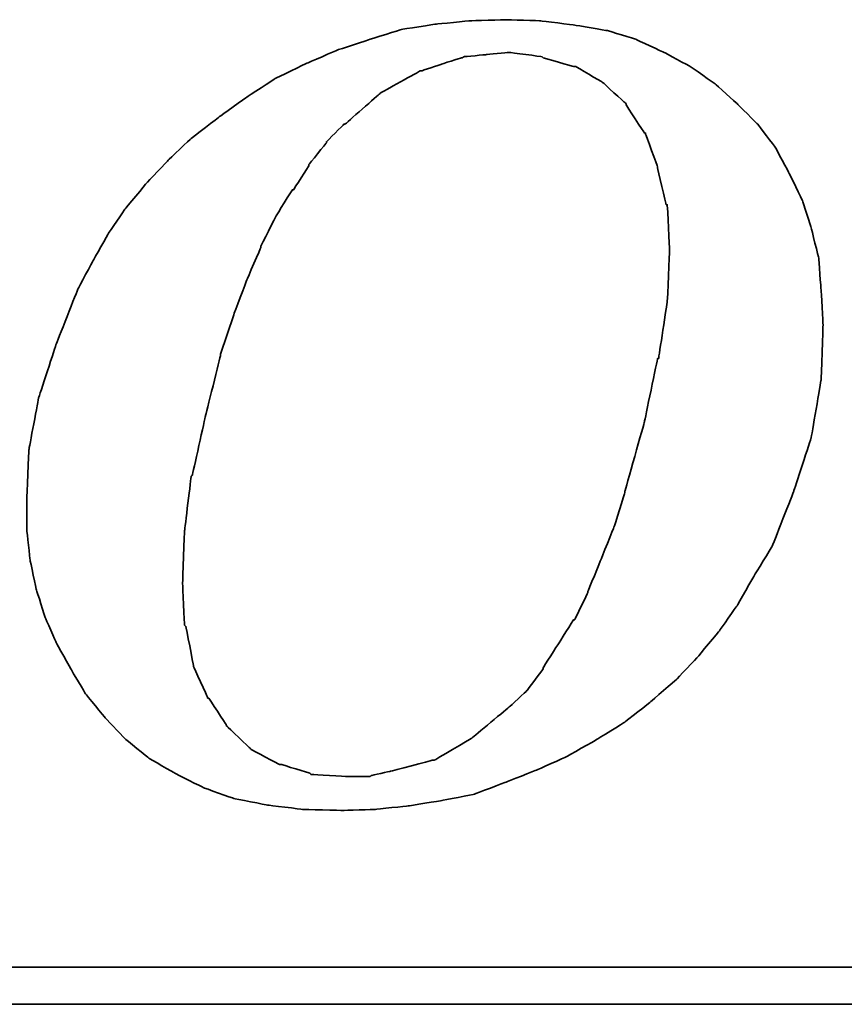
# Model space of a CAD drawing. Header units: millimetres. Extents: x 303 to 565, y 61 to 171.
# Tile 46 of 52: x 512.18 to 515.68, y 97.67 to 101.85. Entities that reach past the tile are written whole.
import ezdxf

# ---------------------------------------------------------------- set-up
doc = ezdxf.new("R2010")
doc.units = ezdxf.units.MM
doc.layers.add('DIM', color=4, linetype='Continuous')
doc.layers.add('layer 1', color=7, linetype='Continuous')

# ---------------------------------------------------------------- blocks, each defined once
blk = doc.blocks.new('TBI MOTION logo(完整正式版)')
at = {"layer": 'layer 1', "color": 22, "lineweight": 35}
for points, knots in [([(35.79625, -6.98375), (35.79625, -6.98375), (36.23125, -7.43875), (36.23125, -7.43875), (36.23125, -7.43875), (36.23125, -7.43875), (36.75625, -7.87125), (36.75625, -7.87125), (36.75625, -7.87125), (36.75625, -7.87125), (37.33125, -8.20375), (37.33125, -8.20375), (37.33125, -8.20375), (37.33125, -8.20375), (37.95625, -8.51875), (37.95625, -8.51875), (37.95625, -8.51875), (37.95625, -8.51875), (38.62625, -8.75875), (38.62625, -8.75875), (38.62625, -8.75875), (38.62625, -8.75875), (39.37125, -8.90375), (39.37125, -8.90375), (39.37125, -8.90375), (39.37125, -8.90375), (40.14125, -8.99875), (40.14125, -8.99875), (40.14125, -8.99875), (40.14125, -8.99875), (41.02625, -9.02375), (41.02625, -9.02375), (41.02625, -9.02375), (41.02625, -9.02375), (41.74625, -8.99875), (41.74625, -8.99875), (41.74625, -8.99875), (41.74625, -8.99875), (42.46625, -8.92375), (42.46625, -8.92375), (42.46625, -8.92375), (42.46625, -8.92375), (43.21125, -8.80625), (43.21125, -8.80625), (43.21125, -8.80625), (43.21125, -8.80625), (43.93125, -8.66375), (43.93125, -8.66375), (43.93125, -8.66375), (43.93125, -8.66375), (44.62625, -8.39875), (44.62625, -8.39875), (44.62625, -8.39875), (44.62625, -8.39875), (45.29625, -8.13375), (45.29625, -8.13375), (45.29625, -8.13375), (45.29625, -8.13375), (45.94625, -7.84375), (45.94625, -7.84375), (45.94625, -7.84375), (45.94625, -7.84375), (46.61625, -7.46375), (46.61625, -7.46375), (46.61625, -7.46375), (46.61625, -7.46375), (47.24125, -7.07875), (47.24125, -7.07875), (47.24125, -7.07875), (47.24125, -7.07875), (47.81625, -6.62375), (47.81625, -6.62375), (47.81625, -6.62375), (47.81625, -6.62375), (48.36875, -6.14375), (48.36875, -6.14375), (48.36875, -6.14375), (48.36875, -6.14375), (48.84625, -5.64125), (48.84625, -5.64125), (48.84625, -5.64125), (48.84625, -5.64125), (49.32625, -5.06375), (49.32625, -5.06375), (49.32625, -5.06375), (49.32625, -5.06375), (49.71125, -4.51374), (49.71125, -4.51374), (49.71125, -4.51374), (49.71125, -4.51374), (50.09625, -3.83874), (50.09625, -3.83874), (50.09625, -3.83874), (50.09625, -3.83874), (50.48125, -3.21374), (50.48125, -3.21374), (50.48125, -3.21374), (50.48125, -3.21374), (50.96125, -1.99125), (50.96125, -1.99125), (50.96125, -1.99125), (50.96125, -1.99125), (51.34375, -0.81875), (51.34375, -0.81875), (51.34375, -0.81875), (51.34375, -0.81875), (51.56125, 0.45624), (51.56125, 0.45624), (51.56125, 0.45624), (51.56125, 0.45624), (51.60625, 1.67624), (51.60625, 1.67624), (51.60625, 1.67624), (51.60625, 1.67624), (51.56125, 2.44625), (51.56125, 2.44625), (51.56125, 2.44625), (51.56125, 2.44625), (51.51125, 3.14125), (51.51125, 3.14125), (51.51125, 3.14125), (51.51125, 3.14125), (51.34375, 3.81125), (51.34375, 3.81125), (51.34375, 3.81125), (51.34375, 3.81125), (51.15125, 4.41125), (51.15125, 4.41125), (51.15125, 4.41125), (51.15125, 4.41125), (50.86125, 5.01125), (50.86125, 5.01125), (50.86125, 5.01125), (50.86125, 5.01125), (50.55125, 5.58875), (50.55125, 5.58875), (50.55125, 5.58875), (50.55125, 5.58875), (50.16625, 6.09125), (50.16625, 6.09125), (50.16625, 6.09125), (50.16625, 6.09125), (49.71125, 6.54875), (49.71125, 6.54875), (49.71125, 6.54875), (49.71125, 6.54875), (49.23125, 6.98125), (49.23125, 6.98125), (49.23125, 6.98125), (49.23125, 6.98125), (48.67875, 7.36625), (48.67875, 7.36625), (48.67875, 7.36625), (48.67875, 7.36625), (48.10375, 7.67625), (48.10375, 7.67625), (48.10375, 7.67625), (48.10375, 7.67625), (47.48125, 7.96375), (47.48125, 7.96375), (47.48125, 7.96375), (47.48125, 7.96375), (46.85625, 8.15625), (46.85625, 8.15625), (46.85625, 8.15625), (46.85625, 8.15625), (46.13625, 8.27624), (46.13625, 8.27624), (46.13625, 8.27624), (46.13625, 8.27624), (45.39125, 8.37125), (45.39125, 8.37125), (45.39125, 8.37125), (45.39125, 8.37125), (44.62625, 8.39624), (44.62625, 8.39624), (44.62625, 8.39624), (44.62625, 8.39624), (43.83625, 8.37125), (43.83625, 8.37125), (43.83625, 8.37125), (43.83625, 8.37125), (43.09125, 8.30125), (43.09125, 8.30125), (43.09125, 8.30125), (43.09125, 8.30125), (42.32125, 8.18125), (42.32125, 8.18125), (42.32125, 8.18125), (42.32125, 8.18125), (41.62875, 7.96375), (41.62875, 7.96375), (41.62875, 7.96375), (41.62875, 7.96375), (40.90625, 7.72625), (40.90625, 7.72625), (40.90625, 7.72625), (40.90625, 7.72625), (40.23624, 7.43625), (40.23624, 7.43625), (40.23624, 7.43625), (40.23624, 7.43625), (39.54124, 7.10125), (39.54124, 7.10125), (39.54124, 7.10125), (39.54124, 7.10125), (38.91625, 6.69125), (38.91625, 6.69125), (38.91625, 6.69125), (38.91625, 6.69125), (38.31625, 6.26125), (38.31625, 6.26125), (38.31625, 6.26125), (38.31625, 6.26125), (37.69125, 5.78125), (37.69125, 5.78125), (37.69125, 5.78125), (37.69125, 5.78125), (37.18625, 5.30125), (37.18625, 5.30125), (37.18625, 5.30125), (37.18625, 5.30125), (36.70625, 4.79624), (36.70625, 4.79624), (36.70625, 4.79624), (36.70625, 4.79624), (36.23125, 4.22125), (36.23125, 4.22125), (36.23125, 4.22125), (36.23125, 4.22125), (35.87124, 3.69375), (35.87124, 3.69375), (35.87124, 3.69375), (35.87124, 3.69375), (35.53125, 3.09125), (35.53125, 3.09125), (35.53125, 3.09125), (35.53125, 3.09125), (35.19875, 2.47125), (35.19875, 2.47125), (35.19875, 2.47125), (35.19875, 2.47125), (34.71625, 1.24625), (34.71625, 1.24625), (34.71625, 1.24625), (34.71625, 1.24625), (34.33125, 0.06874), (34.33125, 0.06874), (34.33125, 0.06874), (34.33125, 0.06874), (34.11625, -1.07875), (34.11625, -1.07875), (34.11625, -1.07875), (34.11625, -1.07875), (34.07125, -2.15875), (34.07125, -2.15875), (34.07125, -2.15875), (34.07125, -2.15875), (34.07125, -2.85375), (34.07125, -2.85375), (34.07125, -2.85375), (34.07125, -2.85375), (34.14125, -3.50375), (34.14125, -3.50375), (34.14125, -3.50375), (34.14125, -3.50375), (34.28625, -4.17375), (34.28625, -4.17375), (34.28625, -4.17375), (34.28625, -4.17375), (34.47625, -4.77624), (34.47625, -4.77624), (34.47625, -4.77624), (34.47625, -4.77624), (34.71625, -5.32625), (34.71625, -5.32625), (34.71625, -5.32625), (34.71625, -5.32625), (35.05375, -5.92875), (35.05375, -5.92875), (35.05375, -5.92875), (35.05375, -5.92875), (35.36375, -6.45375), (35.36375, -6.45375), (35.36375, -6.45375), (35.36375, -6.45375), (35.79625, -6.98375), (35.79625, -6.98375)], [0, 0, 0, 0, 0.01388889, 0.01388889, 0.01388889, 0.0138889, 0.02777778, 0.02777778, 0.02777778, 0.02777779, 0.04166667, 0.04166667, 0.04166667, 0.04166668, 0.05555556, 0.05555556, 0.05555556, 0.05555557, 0.06944444, 0.06944444, 0.06944444, 0.06944445, 0.08333333, 0.08333333, 0.08333333, 0.08333334, 0.09722222, 0.09722222, 0.09722222, 0.09722223, 0.11111111, 0.11111111, 0.11111111, 0.11111112, 0.125, 0.125, 0.125, 0.12500001, 0.13888889, 0.13888889, 0.13888889, 0.1388889, 0.15277778, 0.15277778, 0.15277778, 0.15277779, 0.16666667, 0.16666667, 0.16666667, 0.16666668, 0.18055556, 0.18055556, 0.18055556, 0.18055557, 0.19444444, 0.19444444, 0.19444444, 0.19444445, 0.20833333, 0.20833333, 0.20833333, 0.20833334, 0.22222222, 0.22222222, 0.22222222, 0.22222223, 0.23611111, 0.23611111, 0.23611111, 0.23611112, 0.25, 0.25, 0.25, 0.25000001, 0.26388889, 0.26388889, 0.26388889, 0.2638889, 0.27777778, 0.27777778, 0.27777778, 0.27777779, 0.29166667, 0.29166667, 0.29166667, 0.29166668, 0.30555556, 0.30555556, 0.30555556, 0.30555557, 0.31944444, 0.31944444, 0.31944444, 0.31944445, 0.33333333, 0.33333333, 0.33333333, 0.33333334, 0.34722222, 0.34722222, 0.34722222, 0.34722223, 0.36111111, 0.36111111, 0.36111111, 0.36111112, 0.375, 0.375, 0.375, 0.37500001, 0.38888889, 0.38888889, 0.38888889, 0.3888889, 0.40277778, 0.40277778, 0.40277778, 0.40277779, 0.41666667, 0.41666667, 0.41666667, 0.41666668, 0.43055556, 0.43055556, 0.43055556, 0.43055557, 0.44444444, 0.44444444, 0.44444444, 0.44444445, 0.45833333, 0.45833333, 0.45833333, 0.45833334, 0.47222222, 0.47222222, 0.47222222, 0.47222223, 0.48611111, 0.48611111, 0.48611111, 0.48611112, 0.5, 0.5, 0.5, 0.50000001, 0.51388889, 0.51388889, 0.51388889, 0.5138889, 0.52777778, 0.52777778, 0.52777778, 0.52777779, 0.54166667, 0.54166667, 0.54166667, 0.54166668, 0.55555556, 0.55555556, 0.55555556, 0.55555557, 0.56944444, 0.56944444, 0.56944444, 0.56944445, 0.58333333, 0.58333333, 0.58333333, 0.58333334, 0.59722222, 0.59722222, 0.59722222, 0.59722223, 0.61111111, 0.61111111, 0.61111111, 0.61111112, 0.625, 0.625, 0.625, 0.62500001, 0.63888889, 0.63888889, 0.63888889, 0.6388889, 0.65277778, 0.65277778, 0.65277778, 0.65277779, 0.66666667, 0.66666667, 0.66666667, 0.66666668, 0.68055556, 0.68055556, 0.68055556, 0.68055557, 0.69444444, 0.69444444, 0.69444444, 0.69444445, 0.70833333, 0.70833333, 0.70833333, 0.70833334, 0.72222222, 0.72222222, 0.72222222, 0.72222223, 0.73611111, 0.73611111, 0.73611111, 0.73611112, 0.75, 0.75, 0.75, 0.75000001, 0.76388889, 0.76388889, 0.76388889, 0.7638889, 0.77777778, 0.77777778, 0.77777778, 0.77777779, 0.79166667, 0.79166667, 0.79166667, 0.79166668, 0.80555556, 0.80555556, 0.80555556, 0.80555557, 0.81944444, 0.81944444, 0.81944444, 0.81944445, 0.83333333, 0.83333333, 0.83333333, 0.83333334, 0.84722222, 0.84722222, 0.84722222, 0.84722223, 0.86111111, 0.86111111, 0.86111111, 0.86111112, 0.875, 0.875, 0.875, 0.87500001, 0.88888889, 0.88888889, 0.88888889, 0.8888889, 0.90277778, 0.90277778, 0.90277778, 0.90277779, 0.91666667, 0.91666667, 0.91666667, 0.91666668, 0.93055556, 0.93055556, 0.93055556, 0.93055557, 0.94444444, 0.94444444, 0.94444444, 0.94444445, 0.95833333, 0.95833333, 0.95833333, 0.95833334, 0.97222222, 0.97222222, 0.97222222, 0.97222223, 0.98611111, 0.98611111, 0.98611111, 0.98611112, 1, 1, 1, 1]), ([(38.33875, 1.03124), (38.33875, 1.03124), (38.62625, 1.89625), (38.62625, 1.89625), (38.62625, 1.89625), (38.62625, 1.89625), (38.91625, 2.66375), (38.91625, 2.66375), (38.91625, 2.66375), (38.91625, 2.66375), (39.22625, 3.38125), (39.22625, 3.38125), (39.22625, 3.38125), (39.22625, 3.38125), (39.22625, 3.40624), (39.22625, 3.40624), (39.22625, 3.40624), (39.22625, 3.40624), (39.56124, 4.07624), (39.56124, 4.07624), (39.56124, 4.07624), (39.56124, 4.07624), (39.92125, 4.65125), (39.92125, 4.65125), (39.92125, 4.65125), (39.92125, 4.65125), (39.94625, 4.65125), (39.94625, 4.65125), (39.94625, 4.65125), (39.94625, 4.65125), (40.28125, 5.17875), (40.28125, 5.17875), (40.28125, 5.17875), (40.28125, 5.17875), (40.28125, 5.20375), (40.28125, 5.20375), (40.28125, 5.20375), (40.28125, 5.20375), (40.66875, 5.68625), (40.66875, 5.68625), (40.66875, 5.68625), (40.66875, 5.68625), (40.66875, 5.70625), (40.66875, 5.70625), (40.66875, 5.70625), (40.66875, 5.70625), (41.05124, 6.09125), (41.05124, 6.09125), (41.05124, 6.09125), (41.05124, 6.09125), (41.07625, 6.09125), (41.07625, 6.09125), (41.07625, 6.09125), (41.07625, 6.09125), (41.84125, 6.76625), (41.84125, 6.76625), (41.84125, 6.76625), (41.84125, 6.76625), (41.86625, 6.78625), (41.86625, 6.78625), (41.86625, 6.78625), (41.86625, 6.78625), (42.73125, 7.26624), (42.73125, 7.26624), (42.73125, 7.26624), (42.73125, 7.26624), (42.75625, 7.26624), (42.75625, 7.26624), (42.75625, 7.26624), (42.75625, 7.26624), (43.18625, 7.41125), (43.18625, 7.41125), (43.18625, 7.41125), (43.18625, 7.41125), (43.64125, 7.55625), (43.64125, 7.55625), (43.64125, 7.55625), (43.64125, 7.55625), (43.66625, 7.55625), (43.66625, 7.55625), (43.66625, 7.55625), (43.66625, 7.55625), (43.69125, 7.58124), (43.69125, 7.58124), (43.69125, 7.58124), (43.69125, 7.58124), (44.19125, 7.62625), (44.19125, 7.62625), (44.19125, 7.62625), (44.19125, 7.62625), (44.67125, 7.67625), (44.67125, 7.67625), (44.67125, 7.67625), (44.67125, 7.67625), (44.69625, 7.67625), (44.69625, 7.67625), (44.69625, 7.67625), (44.69625, 7.67625), (45.41875, 7.58124), (45.41875, 7.58124), (45.41875, 7.58124), (45.41875, 7.58124), (45.44125, 7.55625), (45.44125, 7.55625), (45.44125, 7.55625), (45.44125, 7.55625), (46.11125, 7.36625), (46.11125, 7.36625), (46.11125, 7.36625), (46.11125, 7.36625), (46.13625, 7.36625), (46.13625, 7.36625), (46.13625, 7.36625), (46.13625, 7.36625), (46.15875, 7.36625), (46.15875, 7.36625), (46.15875, 7.36625), (46.15875, 7.36625), (46.73625, 7.02624), (46.73625, 7.02624), (46.73625, 7.02624), (46.73625, 7.02624), (46.76125, 7.00624), (46.76125, 7.00624), (46.76125, 7.00624), (46.76125, 7.00624), (47.24125, 6.57124), (47.24125, 6.57124), (47.24125, 6.57124), (47.24125, 6.57124), (47.26625, 6.54875), (47.26625, 6.54875), (47.26625, 6.54875), (47.26625, 6.54875), (47.26625, 6.52375), (47.26625, 6.52375), (47.26625, 6.52375), (47.26625, 6.52375), (47.67375, 5.89875), (47.67375, 5.89875), (47.67375, 5.89875), (47.67375, 5.89875), (47.69625, 5.89875), (47.69625, 5.89875), (47.69625, 5.89875), (47.69625, 5.89875), (47.69625, 5.87625), (47.69625, 5.87625), (47.69625, 5.87625), (47.69625, 5.87625), (47.96125, 5.15625), (47.96125, 5.15625), (47.96125, 5.15625), (47.96125, 5.15625), (47.96125, 5.13125), (47.96125, 5.13125), (47.96125, 5.13125), (47.96125, 5.13125), (48.15125, 4.31875), (48.15125, 4.31875), (48.15125, 4.31875), (48.15125, 4.31875), (48.17625, 4.31875), (48.17625, 4.31875), (48.17625, 4.31875), (48.17625, 4.31875), (48.17625, 4.29125), (48.17625, 4.29125), (48.17625, 4.29125), (48.17625, 4.29125), (48.22625, 3.33125), (48.22625, 3.33125), (48.22625, 3.33125), (48.22625, 3.33125), (48.22625, 3.30875), (48.22625, 3.30875), (48.22625, 3.30875), (48.22625, 3.30875), (48.17625, 2.20624), (48.17625, 2.20624), (48.17625, 2.20624), (48.17625, 2.20624), (48.17625, 2.18124), (48.17625, 2.18124), (48.17625, 2.18124), (48.17625, 2.18124), (47.98375, 0.93624), (47.98375, 0.93624), (47.98375, 0.93624), (47.98375, 0.93624), (47.96125, 0.93624), (47.96125, 0.93624), (47.96125, 0.93624), (47.96125, 0.93624), (47.67375, -0.45874), (47.67375, -0.45874), (47.67375, -0.45874), (47.67375, -0.45874), (47.24125, -1.99125), (47.24125, -1.99125), (47.24125, -1.99125), (47.24125, -1.99125), (47.24125, -2.01874), (47.24125, -2.01874), (47.24125, -2.01874), (47.24125, -2.01874), (47.00125, -2.78375), (47.00125, -2.78375), (47.00125, -2.78375), (47.00125, -2.78375), (46.71125, -3.50375), (46.71125, -3.50375), (46.71125, -3.50375), (46.71125, -3.50375), (46.42625, -4.19875), (46.42625, -4.19875), (46.42625, -4.19875), (46.42625, -4.19875), (46.42625, -4.22375), (46.42625, -4.22375), (46.42625, -4.22375), (46.42625, -4.22375), (46.13625, -4.82374), (46.13625, -4.82374), (46.13625, -4.82374), (46.13625, -4.82374), (46.11125, -4.82374), (46.11125, -4.82374), (46.11125, -4.82374), (46.11125, -4.82374), (45.77625, -5.35125), (45.77625, -5.35125), (45.77625, -5.35125), (45.77625, -5.35125), (45.44125, -5.87875), (45.44125, -5.87875), (45.44125, -5.87875), (45.44125, -5.87875), (45.44125, -5.90375), (45.44125, -5.90375), (45.44125, -5.90375), (45.44125, -5.90375), (45.10625, -6.35875), (45.10625, -6.35875), (45.10625, -6.35875), (45.10625, -6.35875), (45.08125, -6.38375), (45.08125, -6.38375), (45.08125, -6.38375), (45.08125, -6.38375), (44.69625, -6.74375), (44.69625, -6.74375), (44.69625, -6.74375), (44.69625, -6.74375), (43.88375, -7.41625), (43.88375, -7.41625), (43.88375, -7.41625), (43.88375, -7.41625), (43.85625, -7.43875), (43.85625, -7.43875), (43.85625, -7.43875), (43.85625, -7.43875), (43.04125, -7.91875), (43.04125, -7.91875), (43.04125, -7.91875), (43.04125, -7.91875), (43.01625, -7.91875), (43.01625, -7.91875), (43.01625, -7.91875), (43.01625, -7.91875), (42.99625, -7.91875), (42.99625, -7.91875), (42.99625, -7.91875), (42.99625, -7.91875), (42.08125, -8.15875), (42.08125, -8.15875), (42.08125, -8.15875), (42.08125, -8.15875), (41.65125, -8.25625), (41.65125, -8.25625), (41.65125, -8.25625), (41.65125, -8.25625), (41.62875, -8.27875), (41.62875, -8.27875), (41.62875, -8.27875), (41.62875, -8.27875), (41.60125, -8.27875), (41.60125, -8.27875), (41.60125, -8.27875), (41.60125, -8.27875), (41.12125, -8.27875), (41.12125, -8.27875), (41.12125, -8.27875), (41.12125, -8.27875), (40.35624, -8.23125), (40.35624, -8.23125), (40.35624, -8.23125), (40.35624, -8.23125), (40.33125, -8.23125), (40.33125, -8.23125), (40.33125, -8.23125), (40.33125, -8.23125), (40.30625, -8.20375), (40.30625, -8.20375), (40.30625, -8.20375), (40.30625, -8.20375), (39.68375, -8.01375), (39.68375, -8.01375), (39.68375, -8.01375), (39.68375, -8.01375), (39.66124, -8.01375), (39.66124, -8.01375), (39.66124, -8.01375), (39.66124, -8.01375), (39.63625, -8.01375), (39.63625, -8.01375), (39.63625, -8.01375), (39.63625, -8.01375), (39.01125, -7.67875), (39.01125, -7.67875), (39.01125, -7.67875), (39.01125, -7.67875), (38.98875, -7.65375), (38.98875, -7.65375), (38.98875, -7.65375), (38.98875, -7.65375), (38.48625, -7.17375), (38.48625, -7.17375), (38.48625, -7.17375), (38.48625, -7.17375), (38.45875, -7.14875), (38.45875, -7.14875), (38.45875, -7.14875), (38.45875, -7.14875), (38.45875, -7.12875), (38.45875, -7.12875), (38.45875, -7.12875), (38.45875, -7.12875), (38.07625, -6.54875), (38.07625, -6.54875), (38.07625, -6.54875), (38.07625, -6.54875), (38.05125, -6.54875), (38.05125, -6.54875), (38.05125, -6.54875), (38.05125, -6.54875), (38.05125, -6.52875), (38.05125, -6.52875), (38.05125, -6.52875), (38.05125, -6.52875), (37.74125, -5.85375), (37.74125, -5.85375), (37.74125, -5.85375), (37.74125, -5.85375), (37.74125, -5.82875), (37.74125, -5.82875), (37.74125, -5.82875), (37.74125, -5.82875), (37.57375, -4.96875), (37.57375, -4.96875), (37.57375, -4.96875), (37.57375, -4.96875), (37.54625, -4.94375), (37.54625, -4.94375), (37.54625, -4.94375), (37.54625, -4.94375), (37.50125, -4.03375), (37.50125, -4.03375), (37.50125, -4.03375), (37.50125, -4.03375), (37.50125, -4.00875), (37.50125, -4.00875), (37.50125, -4.00875), (37.50125, -4.00875), (37.54625, -2.85375), (37.54625, -2.85375), (37.54625, -2.85375), (37.54625, -2.85375), (37.69125, -1.65875), (37.69125, -1.65875), (37.69125, -1.65875), (37.69125, -1.65875), (37.71624, -1.63375), (37.71624, -1.63375), (37.71624, -1.63375), (37.71624, -1.63375), (38.00375, -0.33875), (38.00375, -0.33875), (38.00375, -0.33875), (38.00375, -0.33875), (38.33875, 1.00624), (38.33875, 1.00624), (38.33875, 1.00624), (38.33875, 1.00624), (38.33875, 1.03124), (38.33875, 1.03124)], [0, 0, 0, 0, 0.01010101, 0.01010101, 0.01010101, 0.01010102, 0.02020202, 0.02020202, 0.02020202, 0.02020203, 0.03030303, 0.03030303, 0.03030303, 0.03030304, 0.04040404, 0.04040404, 0.04040404, 0.04040405, 0.05050505, 0.05050505, 0.05050505, 0.05050506, 0.06060606, 0.06060606, 0.06060606, 0.06060607, 0.07070707, 0.07070707, 0.07070707, 0.07070708, 0.08080808, 0.08080808, 0.08080808, 0.08080809, 0.09090909, 0.09090909, 0.09090909, 0.0909091, 0.1010101, 0.1010101, 0.1010101, 0.10101011, 0.11111111, 0.11111111, 0.11111111, 0.11111112, 0.12121212, 0.12121212, 0.12121212, 0.12121213, 0.13131313, 0.13131313, 0.13131313, 0.13131314, 0.14141414, 0.14141414, 0.14141414, 0.14141415, 0.15151515, 0.15151515, 0.15151515, 0.15151516, 0.16161616, 0.16161616, 0.16161616, 0.16161617, 0.17171717, 0.17171717, 0.17171717, 0.17171718, 0.18181818, 0.18181818, 0.18181818, 0.18181819, 0.19191919, 0.19191919, 0.19191919, 0.1919192, 0.2020202, 0.2020202, 0.2020202, 0.20202021, 0.21212121, 0.21212121, 0.21212121, 0.21212122, 0.22222222, 0.22222222, 0.22222222, 0.22222223, 0.23232323, 0.23232323, 0.23232323, 0.23232324, 0.24242424, 0.24242424, 0.24242424, 0.24242425, 0.25252525, 0.25252525, 0.25252525, 0.25252526, 0.26262626, 0.26262626, 0.26262626, 0.26262627, 0.27272727, 0.27272727, 0.27272727, 0.27272728, 0.28282828, 0.28282828, 0.28282828, 0.28282829, 0.29292929, 0.29292929, 0.29292929, 0.2929293, 0.3030303, 0.3030303, 0.3030303, 0.30303031, 0.31313131, 0.31313131, 0.31313131, 0.31313132, 0.32323232, 0.32323232, 0.32323232, 0.32323233, 0.33333333, 0.33333333, 0.33333333, 0.33333334, 0.34343434, 0.34343434, 0.34343434, 0.34343435, 0.35353535, 0.35353535, 0.35353535, 0.35353536, 0.36363636, 0.36363636, 0.36363636, 0.36363637, 0.37373737, 0.37373737, 0.37373737, 0.37373738, 0.38383838, 0.38383838, 0.38383838, 0.38383839, 0.39393939, 0.39393939, 0.39393939, 0.3939394, 0.4040404, 0.4040404, 0.4040404, 0.40404041, 0.41414141, 0.41414141, 0.41414141, 0.41414142, 0.42424242, 0.42424242, 0.42424242, 0.42424243, 0.43434343, 0.43434343, 0.43434343, 0.43434344, 0.44444444, 0.44444444, 0.44444444, 0.44444445, 0.45454545, 0.45454545, 0.45454545, 0.45454546, 0.46464646, 0.46464646, 0.46464646, 0.46464647, 0.47474747, 0.47474747, 0.47474747, 0.47474748, 0.48484848, 0.48484848, 0.48484848, 0.48484849, 0.49494949, 0.49494949, 0.49494949, 0.4949495, 0.50505051, 0.50505051, 0.50505051, 0.50505052, 0.51515152, 0.51515152, 0.51515152, 0.51515153, 0.52525253, 0.52525253, 0.52525253, 0.52525254, 0.53535354, 0.53535354, 0.53535354, 0.53535355, 0.54545455, 0.54545455, 0.54545455, 0.54545456, 0.55555556, 0.55555556, 0.55555556, 0.55555557, 0.56565657, 0.56565657, 0.56565657, 0.56565658, 0.57575758, 0.57575758, 0.57575758, 0.57575759, 0.58585859, 0.58585859, 0.58585859, 0.5858586, 0.5959596, 0.5959596, 0.5959596, 0.59595961, 0.60606061, 0.60606061, 0.60606061, 0.60606062, 0.61616162, 0.61616162, 0.61616162, 0.61616163, 0.62626263, 0.62626263, 0.62626263, 0.62626264, 0.63636364, 0.63636364, 0.63636364, 0.63636365, 0.64646465, 0.64646465, 0.64646465, 0.64646466, 0.65656566, 0.65656566, 0.65656566, 0.65656567, 0.66666667, 0.66666667, 0.66666667, 0.66666668, 0.67676768, 0.67676768, 0.67676768, 0.67676769, 0.68686869, 0.68686869, 0.68686869, 0.6868687, 0.6969697, 0.6969697, 0.6969697, 0.69696971, 0.70707071, 0.70707071, 0.70707071, 0.70707072, 0.71717172, 0.71717172, 0.71717172, 0.71717173, 0.72727273, 0.72727273, 0.72727273, 0.72727274, 0.73737374, 0.73737374, 0.73737374, 0.73737375, 0.74747475, 0.74747475, 0.74747475, 0.74747476, 0.75757576, 0.75757576, 0.75757576, 0.75757577, 0.76767677, 0.76767677, 0.76767677, 0.76767678, 0.77777778, 0.77777778, 0.77777778, 0.77777779, 0.78787879, 0.78787879, 0.78787879, 0.7878788, 0.7979798, 0.7979798, 0.7979798, 0.79797981, 0.80808081, 0.80808081, 0.80808081, 0.80808082, 0.81818182, 0.81818182, 0.81818182, 0.81818183, 0.82828283, 0.82828283, 0.82828283, 0.82828284, 0.83838384, 0.83838384, 0.83838384, 0.83838385, 0.84848485, 0.84848485, 0.84848485, 0.84848486, 0.85858586, 0.85858586, 0.85858586, 0.85858587, 0.86868687, 0.86868687, 0.86868687, 0.86868688, 0.87878788, 0.87878788, 0.87878788, 0.87878789, 0.88888889, 0.88888889, 0.88888889, 0.8888889, 0.8989899, 0.8989899, 0.8989899, 0.89898991, 0.90909091, 0.90909091, 0.90909091, 0.90909092, 0.91919192, 0.91919192, 0.91919192, 0.91919193, 0.92929293, 0.92929293, 0.92929293, 0.92929294, 0.93939394, 0.93939394, 0.93939394, 0.93939395, 0.94949495, 0.94949495, 0.94949495, 0.94949496, 0.95959596, 0.95959596, 0.95959596, 0.95959597, 0.96969697, 0.96969697, 0.96969697, 0.96969698, 0.97979798, 0.97979798, 0.97979798, 0.97979799, 0.98989899, 0.98989899, 0.98989899, 0.989899, 1, 1, 1, 1]), ([(75.90875, -9.47875), (75.90875, -9.47875), (75.90875, -12.28625), (75.90875, -12.28625), (75.90875, -12.28625), (75.90875, -12.28625), (75.90875, -12.47875), (75.90875, -12.47875), (75.90875, -12.47875), (75.90875, -12.47875), (75.71625, -12.47875), (75.71625, -12.47875), (75.71625, -12.47875), (75.71625, -12.47875), (-88.32875, -12.47875), (-88.32875, -12.47875), (-88.32875, -12.47875), (-88.32875, -12.47875), (-88.32875, -13.29375), (-88.32875, -13.29375), (-88.32875, -13.29375), (-88.32875, -13.29375), (82.89125, -13.29375), (82.89125, -13.29375), (82.89125, -13.29375), (82.89125, -13.29375), (75.90875, -9.47875), (75.90875, -9.47875)], [0, 0, 0, 0, 0.14285714, 0.14285714, 0.14285714, 0.14285715, 0.28571429, 0.28571429, 0.28571429, 0.2857143, 0.42857143, 0.42857143, 0.42857143, 0.42857144, 0.57142857, 0.57142857, 0.57142857, 0.57142858, 0.71428571, 0.71428571, 0.71428571, 0.71428572, 0.85714286, 0.85714286, 0.85714286, 0.85714287, 1, 1, 1, 1])]:
    blk.add_open_spline(points, degree=3, knots=knots, dxfattribs=at)

msp = doc.modelspace()

# ---------------------------------------------------------------- block references
at = {"layer": 'DIM', "color": 7, "xscale": 0.1927795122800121, "yscale": 0.1927795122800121, "zscale": 0.1927795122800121}
msp.add_blockref('TBI MOTION logo(完整正式版)', (505.6457, 100.2331), dxfattribs=at)

doc.saveas('drawing.dxf')
